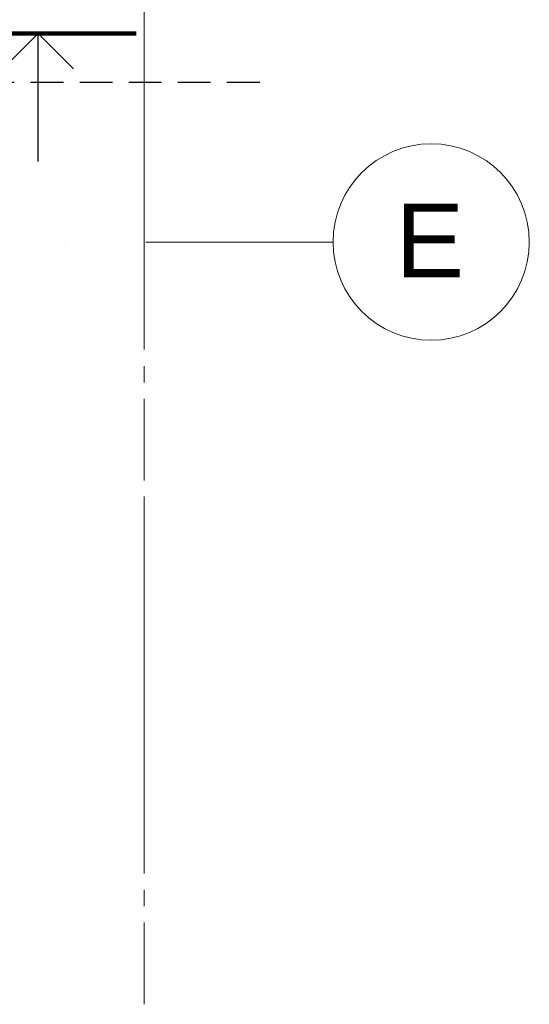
# Model space of a CAD drawing. Header units: millimetres. Extents: x 904 to 79999, y -5904 to 48978.
# Tile 7 of 21: x 19819 to 22934, y 36282 to 42298. Entities that reach past the tile are written whole.
import ezdxf

# ---------------------------------------------------------------- set-up
doc = ezdxf.new("R2010")
doc.units = ezdxf.units.MM
for name, pattern in [('A_CARA_03_Čárkovaná', [300, 200, -100]), ('IMPORT-HP_01_CER_B', [800, 500, -100, 100, -100]), ('Čerchovaná 20mm', [3000, 2000, -500, 0, -500])]:
    doc.linetypes.add(name, pattern=pattern)
for name, color, linetype, lineweight in [('CA_IMPORTY18', 8, 'Continuous', 9), ('CA_OSY', 5, 'Continuous', 9), ('CA_POHHRA25', 7, 'Continuous', 13), ('CA_REZYZNACKY', 1, 'Continuous', 9), ('CA_TEXT35', 62, 'Continuous', 9)]:
    doc.layers.add(name, color=color, linetype=linetype, lineweight=lineweight)
doc.styles.add('Arial', font='arial.ttf', dxfattribs={"height": 450})

# ---------------------------------------------------------------- blocks, each defined once
blk = doc.blocks.new('ocelová kce final - 11542_003_OK-HALA_TaO-2_ET_AciS_2025-05-29_upr_dwg-2597525-PŮDORYS 1_NP - vestavek V8a')
at = {"layer": 'CA_IMPORTY18', "color": 57, "linetype": 'IMPORT-HP_01_CER_B'}
blk.add_line((229640, 36282.2), (229640, 47547), dxfattribs=at)
blk = doc.blocks.new('ocelová kce final - ocelová kce final-2597615-PŮDORYS 1_NP - vestavek V8a')
blk.add_blockref('ocelová kce final - 11542_003_OK-HALA_TaO-2_ET_AciS_2025-05-29_upr_dwg-2597525-PŮDORYS 1_NP - vestavek V8a', (0, 0))
blk = doc.blocks.new('Osnova - Bublina osnovy 12mm-4850-PŮDORYS 1_NP - vestavek V8a')
at = {"layer": 'CA_TEXT35'}
blk.add_circle((0, 0), 6, dxfattribs=at)
blk = doc.blocks.new('Řez - HP_rez-422275-PŮDORYS 1_NP - vestavek V8a')
at = {"layer": 'CA_REZYZNACKY', "lineweight": 100}
blk.add_line((-12, 0), (0, 0), dxfattribs=at)
at = {"layer": 'CA_REZYZNACKY', "lineweight": 25}
for p, q in [((-6, 0), (-8.155, -2.155)), ((-6, 0), (-3.845, -2.155)), ((-6, -7.821), (-6, 0))]:
    blk.add_line(p, q, dxfattribs=at)

msp = doc.modelspace()

# ---------------------------------------------------------------- linework, layer by layer
at = {"layer": 'CA_OSY', "linetype": 'Čerchovaná 20mm'}
for p, q in [((20579.2, 37385.7), (20579.2, 47777.8)), ((8590.8, 40939.9), (21734.5, 40939.9))]:
    msp.add_line(p, q, dxfattribs=at)
at = {"layer": 'CA_POHHRA25', "linetype": 'A_CARA_03_Čárkovaná', "lineweight": 25}
msp.add_line((21286.1, 41915), (17087.2, 41915), dxfattribs=at)

# ---------------------------------------------------------------- block references
at = {"layer": 'CA_IMPORTY18', "color": 57}
msp.add_blockref('ocelová kce final - ocelová kce final-2597615-PŮDORYS 1_NP - vestavek V8a', (-209060.8, 0), dxfattribs=at)
at = {"layer": 'CA_REZYZNACKY', "lineweight": 100, "extrusion": (0, 0, -1), "xscale": 99.99999999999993, "yscale": 99.99999999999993, "zscale": 99.99999999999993}
msp.add_blockref('Řez - HP_rez-422275-PŮDORYS 1_NP - vestavek V8a', (-19332.1, 42214.1), dxfattribs=at)
at = {"layer": 'CA_TEXT35', "xscale": 99.99999999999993, "yscale": 99.99999999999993, "zscale": 99.99999999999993, "rotation": 269.9999999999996}
msp.add_blockref('Osnova - Bublina osnovy 12mm-4850-PŮDORYS 1_NP - vestavek V8a', (22334.5, 40939.9), dxfattribs=at)

# ---------------------------------------------------------------- next in the draw order: texts
at = {"layer": 'CA_TEXT35', "insert": (22116.9, 41175.1), "char_height": 450, "width": 513.08, "attachment_point": 1, "style": 'Arial', "bg_fill": 3, "box_fill_scale": 1.25, "bg_fill_color": 256, "bg_fill_true_color": 13158600, "bg_fill_transparency": 0}
msp.add_mtext('\\fArial|b0|i0|c238|p34|;E', dxfattribs=at)

doc.saveas('drawing.dxf')
